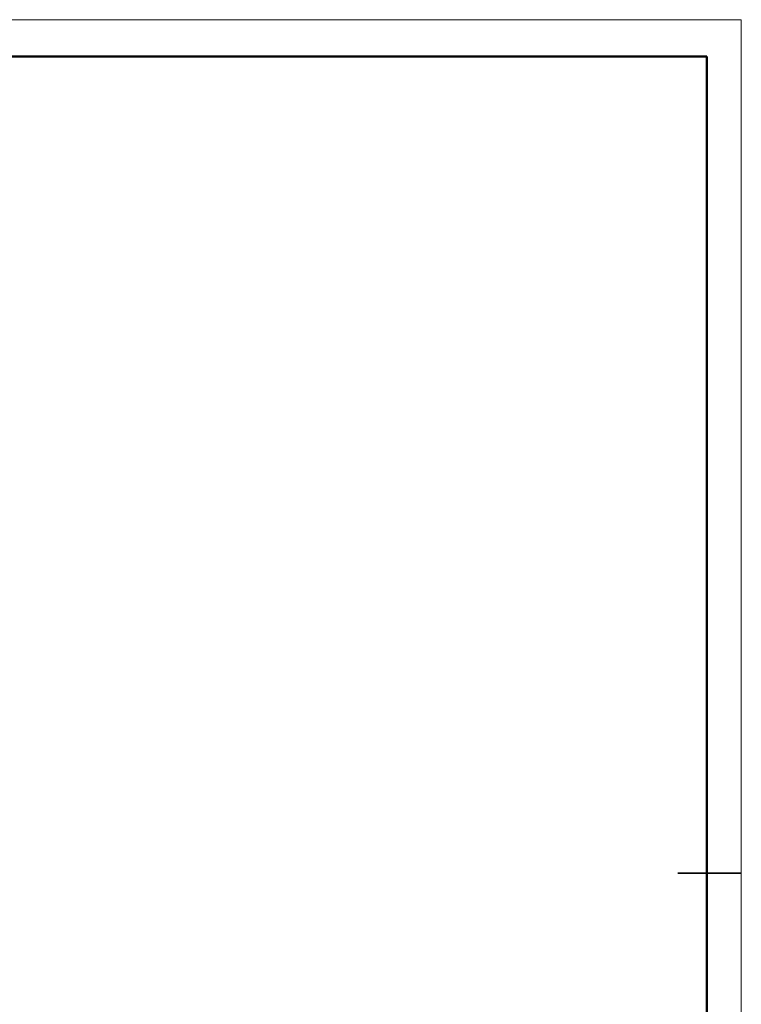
# Model space of a CAD drawing. Header units: millimetres. Extents: x -4 to 483, y -187 to 297.
# Tile 9 of 9: x 295 to 420, y 127 to 297. Entities that reach past the tile are written whole.
import ezdxf

# ---------------------------------------------------------------- set-up
doc = ezdxf.new("R2010")
doc.units = ezdxf.units.MM
doc.layers.get('0').update_dxf_attribs({"lineweight": 18})

msp = doc.modelspace()

# ---------------------------------------------------------------- linework, layer by layer
at = {"color": 7, "linetype": 'Continuous', "lineweight": 18}
for p, q in [((-0.00051163, 297.39658031), (419.99298795, 297.39658031)), ((419.99298795, 297.39658031), (419.99298795, 0.39658031))]:
    msp.add_line(p, q, dxfattribs=at)
at = {"color": 7, "linetype": 'Continuous', "lineweight": 50}
for p in [(23.9959285, 290.98944558), (413.9959285, 5.98944558)]:
    msp.add_line(p, (413.9959285, 290.98944558), dxfattribs=at)
at = {"color": 7, "linetype": 'Continuous', "lineweight": 35}
msp.add_line((408.9959285, 149.48944558), (419.9959285, 149.48944558), dxfattribs=at)

doc.saveas('drawing.dxf')
